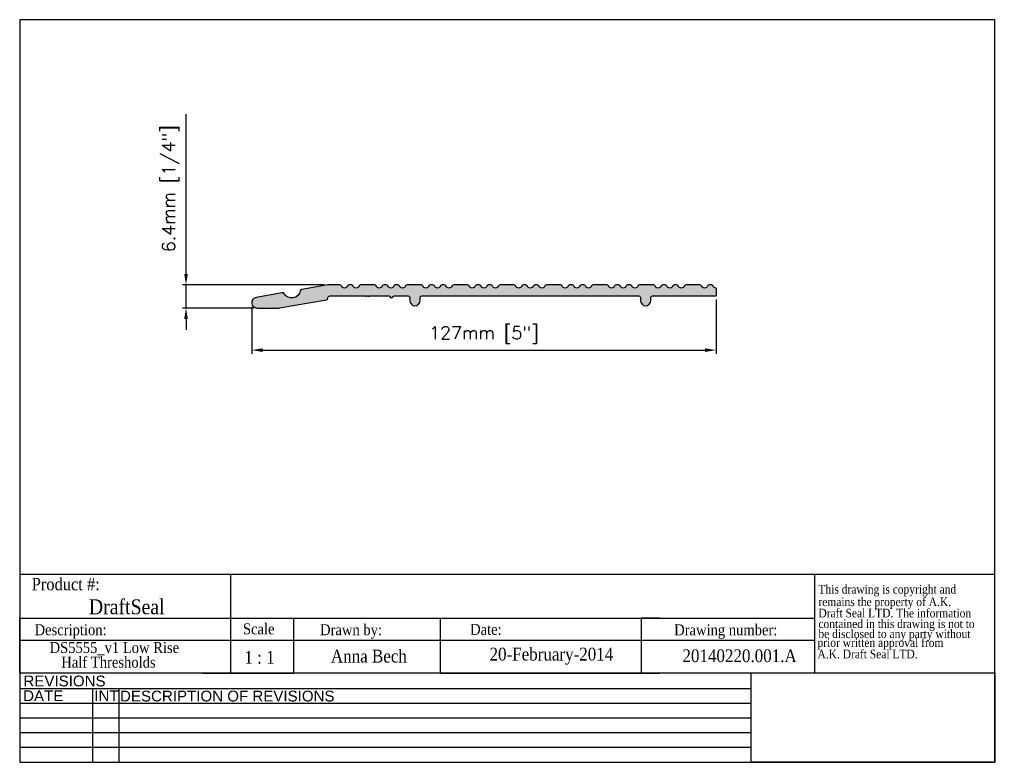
# Model space of a CAD drawing. Header units: millimetres. Extents: x 2362 to 2631, y 15 to 219.
import ezdxf
from ezdxf.enums import TextEntityAlignment as Align

# ---------------------------------------------------------------- set-up
doc = ezdxf.new("R2010")
doc.units = ezdxf.units.MM
doc.header["$MEASUREMENT"] = 0
doc.layers.add('AM_5', color=3, linetype='Continuous', lineweight=25)
doc.layers.add('BORDER', color=7, linetype='Continuous', lineweight=25)
doc.layers.add('FRAME', color=7, linetype='Continuous')
doc.styles.add('DS GROUP', font='arial.ttf')
doc.styles.get("Standard").update_dxf_attribs({"font": 'ROMANS.SHX'})
doc.styles.add('TAG', font='GARA.TTF')
doc.dimstyles.new('AM_ISO$0', dxfattribs={"dimtxt": 1.5, "dimasz": 1.5, "dimexe": 1, "dimexo": 1, "dimgap": 1.5, "dimtad": 1, "dimdec": 0, "dimdsep": 46, "dimtxsty": 'Standard', "dimcen": 0, "dimclrd": 256, "dimclre": 256, "dimclrt": 2, "dimadec": 0, "dimazin": 2, "dimtp": 0.1, "dimtm": 0.1, "dimtfac": 0.71, "dimtdec": 0, "dimtmove": 0, "dimatfit": 3, "dimfxl": 1, "dimlwd": -1, "dimlwe": -1, "dimarcsym": 1})
picture_1 = doc.add_image_def('image1.bmp', size_in_pixel=(901, 331))

# ---------------------------------------------------------------- blocks, each defined once
blk = doc.blocks.new('A$C08671A0E')
at = {"layer": 'FRAME', "style": 'TAG'}
for s, p in [('This drawing is copyright and', (14.8, -52.3)), ('remains the property of A.K.', (14.8, -101.5)), ('Draft Seal LTD. The information', (14.8, -145.7)), ('contained in this drawing is not to  ', (14.8, -187.4)), ('be disclosed to any party without ', (14.8, -226.7)), (' prior written approval from', (0, -261.2)), (' A.K. Draft Seal LTD.', (0, -306.1))]:
    blk.add_text(s, height=33.819, dxfattribs=at).set_placement(p)
blk = doc.blocks.new('*D465')
at = {"layer": 'AM_5', "linetype": 'ByBlock', "transparency": 16777216}
for p, q in [((2552.54, 141.91), (2552.54, 127.09)), ((2425.54, 139.94), (2425.54, 127.09)), ((2428.54, 128.09), (2549.54, 128.09))]:
    blk.add_line(p, q, dxfattribs=at)
at = {"layer": 'AM_5', "transparency": 16777216}
for points in [[(2428.54, 128.59), (2428.54, 127.59), (2425.54, 128.09)], [(2549.54, 128.59), (2549.54, 127.59), (2552.54, 128.09)]]:
    blk.add_solid(points, dxfattribs=at)
at = {"layer": 'Defpoints', "color": 0, "transparency": 16777216}
for p in [(2552.54, 142.91), (2425.54, 140.94), (2552.54, 128.09)]:
    blk.add_point(p, dxfattribs=at)
at = {"layer": 'AM_5', "color": 7, "transparency": 16777216, "insert": (2489.04, 132.25), "char_height": 3.5, "attachment_point": 5}
blk.add_mtext('127mm [5"]', dxfattribs=at)
blk = doc.blocks.new('*D466')
at = {"layer": 'AM_5', "linetype": 'ByBlock', "transparency": 16777216}
for p, q in [((2407.55, 148.96), (2407.55, 192.63)), ((2445.38, 145.96), (2406.55, 145.96)), ((2407.55, 139.61), (2407.55, 145.96)), ((2425.99, 139.61), (2406.55, 139.61)), ((2407.55, 136.61), (2407.55, 133.61))]:
    blk.add_line(p, q, dxfattribs=at)
at = {"layer": 'AM_5', "transparency": 16777216}
for points in [[(2407.05, 148.96), (2408.05, 148.96), (2407.55, 145.96)], [(2407.05, 136.61), (2408.05, 136.61), (2407.55, 139.61)]]:
    blk.add_solid(points, dxfattribs=at)
at = {"layer": 'Defpoints', "color": 0, "transparency": 16777216}
for p in [(2407.55, 145.96), (2446.38, 145.96), (2426.99, 139.61)]:
    blk.add_point(p, dxfattribs=at)
at = {"layer": 'AM_5', "color": 7, "transparency": 16777216, "insert": (2403.39, 172.29), "char_height": 3.5, "attachment_point": 5, "rotation": 90}
blk.add_mtext('6.4mm [1/4"]', dxfattribs=at)

msp = doc.modelspace()

# ---------------------------------------------------------------- hatches: boundary and pattern name
msp.add_hatch(color=256).paths.add_polyline_path([(2535.18, 142.91), (2552.54, 142.91), (2552.54, 145.07, -0.299529), (2551.74, 145.64, 0.310114), (2551.28, 145.96), (2550.69, 145.96, 0.310114), (2550.22, 145.64, -0.686221), (2548.56, 145.64, 0.310114), (2548.1, 145.96), (2544.34, 145.96, 0.310114), (2543.87, 145.64, -0.686221), (2542.21, 145.64, 0.310114), (2541.75, 145.96), (2541.16, 145.96, 0.310114), (2540.69, 145.64, -0.686221), (2539.03, 145.64, 0.310114), (2538.57, 145.96), (2537.98, 145.96, 0.310114), (2537.51, 145.64, -0.686221), (2535.85, 145.64, 0.310114), (2535.39, 145.96), (2531.63, 145.96, 0.310114), (2531.16, 145.64, -0.686221), (2529.5, 145.64, 0.310114), (2529.04, 145.96), (2528.45, 145.96, 0.310114), (2527.98, 145.64, -0.686221), (2526.32, 145.64, 0.310114), (2525.86, 145.96), (2525.27, 145.96, 0.310114), (2524.8, 145.64, -0.686221), (2523.14, 145.64, 0.310114), (2522.68, 145.96), (2518.92, 145.96, 0.310114), (2518.45, 145.64, -0.686221), (2516.79, 145.64, 0.310114), (2516.33, 145.96), (2515.74, 145.96, 0.310114), (2515.27, 145.64, -0.686221), (2513.61, 145.64, 0.310114), (2513.15, 145.96), (2512.56, 145.96, 0.310114), (2512.09, 145.64, -0.686221), (2510.43, 145.64, 0.310114), (2509.97, 145.96), (2506.21, 145.96, 0.310114), (2505.74, 145.64, -0.686221), (2504.08, 145.64, 0.310114), (2503.62, 145.96), (2503.03, 145.96, 0.310114), (2502.56, 145.64, -0.686221), (2500.9, 145.64, 0.310114), (2500.44, 145.96), (2499.85, 145.96, 0.310114), (2499.38, 145.64, -0.686221), (2497.72, 145.64, 0.310114), (2497.26, 145.96), (2493.5, 145.96, 0.310114), (2493.03, 145.64, -0.686221), (2491.37, 145.64, 0.310114), (2490.91, 145.96), (2490.32, 145.96, 0.310114), (2489.85, 145.64, -0.686221), (2488.19, 145.64, 0.310114), (2487.73, 145.96), (2487.14, 145.96, 0.310114), (2486.67, 145.64, -0.686221), (2485.01, 145.64, 0.310114), (2484.55, 145.96), (2480.79, 145.96, 0.310114), (2480.32, 145.64, -0.686221), (2478.66, 145.64, 0.310114), (2478.2, 145.96), (2477.61, 145.96, 0.310114), (2477.14, 145.64, -0.686221), (2475.48, 145.64, 0.310114), (2475.02, 145.96), (2474.43, 145.96, 0.310114), (2473.96, 145.64, -0.686221), (2472.3, 145.64, 0.310114), (2471.84, 145.96), (2468.08, 145.96, 0.310114), (2467.61, 145.64, -0.686221), (2465.95, 145.64, 0.310114), (2465.49, 145.96), (2464.9, 145.96, 0.310114), (2464.43, 145.64, -0.686221), (2462.77, 145.64, 0.310114), (2462.31, 145.96), (2461.72, 145.96, 0.310114), (2461.25, 145.64, -0.686221), (2459.59, 145.64, 0.310114), (2459.13, 145.96), (2455.37, 145.96, 0.310114), (2454.9, 145.64, -0.686221), (2453.24, 145.64, 0.310114), (2452.78, 145.96), (2452.19, 145.96, 0.310114), (2451.72, 145.64, -0.686221), (2450.06, 145.64, 0.310114), (2449.6, 145.96), (2446.38, 145.96), (2439.23, 144.7, 0.313115), (2438.82, 144.3, -0.694299), (2434.41, 143.52, 0.313115), (2433.89, 143.76), (2426.73, 142.49, 0.916331), (2426.99, 139.61), (2433.02, 139.61, 0.043661), (2433.1, 139.62), (2445.97, 141.89, 0.373075), (2446.38, 142.39, -0.423388), (2446.88, 142.91), (2456.65, 142.91, 0.525924), (2457.14, 142.91), (2457.36, 142.91, 0.525924), (2457.85, 142.91), (2463.04, 142.91, -0.305615), (2463.32, 142.72, 0.6742), (2464.25, 142.72, -0.305615), (2464.53, 142.91), (2468.28, 142.91, -0.414214), (2468.78, 142.41), (2468.78, 141.63, 1), (2471.58, 141.63), (2471.58, 142.41, -0.414214), (2472.08, 142.91), (2531.38, 142.91, -0.414214), (2531.88, 142.41), (2531.88, 141.63, 1), (2534.68, 141.63), (2534.68, 142.41, -0.414214)])

# ---------------------------------------------------------------- linework, layer by layer
for p, q in [((2552.54, 145.07), (2552.54, 142.91)), ((2362.06, 66.79), (2579.51, 66.79)), ((2419.68, 66.79), (2419.68, 54.73)), ((2579.51, 66.79), (2579.51, 39.73)), ((2362.06, 39.73), (2362.06, 54.73)), ((2362.06, 54.73), (2579.51, 54.73)), ((2362.06, 54.73), (2362.06, 49.73)), ((2362.06, 54.73), (2362.06, 48.73)), ((2362.06, 54.73), (2412.06, 54.73)), ((2419.68, 54.73), (2419.68, 39.73)), ((2437.06, 39.73), (2437.06, 54.73)), ((2437.06, 54.73), (2477.06, 54.73)), ((2477.06, 54.73), (2477.06, 39.73)), ((2537.06, 54.73), (2532.06, 54.73)), ((2532.06, 54.73), (2532.06, 39.73)), ((2362.06, 48.73), (2362.06, 50.23)), ((2362.06, 48.73), (2579.51, 48.73)), ((2362.06, 39.73), (2362.06, 42.73)), ((2412.06, 39.73), (2437.06, 39.73)), ((2477.06, 39.73), (2537.06, 39.73))]:
    msp.add_line(p, q)
at = {"layer": 'BORDER'}
for p, q in [((2362.06, 218.5), (2362.06, 15.3)), ((2628.76, 218.5), (2362.06, 218.5)), ((2628.76, 15.3), (2628.76, 218.5)), ((2579.51, 66.79), (2628.76, 66.79)), ((2628.76, 39.73), (2362.06, 39.73)), ((2562.14, 35.42), (2362.06, 35.42)), ((2381.93, 35.42), (2381.93, 15.3)), ((2389.14, 35.42), (2389.14, 15.3)), ((2562.14, 31.4), (2362.06, 31.4)), ((2562.14, 27.37), (2362.06, 27.37)), ((2562.14, 23.35), (2362.06, 23.35)), ((2562.14, 19.33), (2362.06, 19.33)), ((2362.06, 15.3), (2628.76, 15.3))]:
    msp.add_line(p, q, dxfattribs=at)
at = {"layer": 'Defpoints'}
msp.add_lwpolyline([(2552.54, 145.07, -0.299529), (2551.74, 145.64, 0.310114), (2551.28, 145.96), (2550.69, 145.96, 0.310114), (2550.22, 145.64, -0.686221), (2548.56, 145.64, 0.310114), (2548.1, 145.96), (2544.34, 145.96, 0.310114), (2543.87, 145.64, -0.686221), (2542.21, 145.64, 0.310114), (2541.75, 145.96), (2541.16, 145.96, 0.310114), (2540.69, 145.64, -0.686221), (2539.03, 145.64, 0.310114), (2538.57, 145.96), (2537.98, 145.96, 0.310114), (2537.51, 145.64, -0.686221), (2535.85, 145.64, 0.310114), (2535.39, 145.96), (2531.63, 145.96, 0.310114), (2531.16, 145.64, -0.686221), (2529.5, 145.64, 0.310114), (2529.04, 145.96), (2528.45, 145.96, 0.310114), (2527.98, 145.64, -0.686221), (2526.32, 145.64, 0.310114), (2525.86, 145.96), (2525.27, 145.96, 0.310114), (2524.8, 145.64, -0.686221), (2523.14, 145.64, 0.310114), (2522.68, 145.96), (2518.92, 145.96, 0.310114), (2518.45, 145.64, -0.686221), (2516.79, 145.64, 0.310114), (2516.33, 145.96), (2515.74, 145.96, 0.310114), (2515.27, 145.64, -0.686221), (2513.61, 145.64, 0.310114), (2513.15, 145.96), (2512.56, 145.96, 0.310114), (2512.09, 145.64, -0.686221), (2510.43, 145.64, 0.310114), (2509.97, 145.96), (2506.21, 145.96, 0.310114), (2505.74, 145.64, -0.686221), (2504.08, 145.64, 0.310114), (2503.62, 145.96), (2503.03, 145.96, 0.310114), (2502.56, 145.64, -0.686221), (2500.9, 145.64, 0.310114), (2500.44, 145.96), (2499.85, 145.96, 0.310114), (2499.38, 145.64, -0.686221), (2497.72, 145.64, 0.310114), (2497.26, 145.96), (2493.5, 145.96, 0.310114), (2493.03, 145.64, -0.686221), (2491.37, 145.64, 0.310114), (2490.91, 145.96), (2490.32, 145.96, 0.310114), (2489.85, 145.64, -0.686221), (2488.19, 145.64, 0.310114), (2487.73, 145.96), (2487.14, 145.96, 0.310114), (2486.67, 145.64, -0.686221), (2485.01, 145.64, 0.310114), (2484.55, 145.96), (2480.79, 145.96, 0.310114), (2480.32, 145.64, -0.686221), (2478.66, 145.64, 0.310114), (2478.2, 145.96), (2477.61, 145.96, 0.310114), (2477.14, 145.64, -0.686221), (2475.48, 145.64, 0.310114), (2475.02, 145.96), (2474.43, 145.96, 0.310114), (2473.96, 145.64, -0.686221), (2472.3, 145.64, 0.310114), (2471.84, 145.96), (2468.08, 145.96, 0.310114), (2467.61, 145.64, -0.686221), (2465.95, 145.64, 0.310114), (2465.49, 145.96), (2464.9, 145.96, 0.310114), (2464.43, 145.64, -0.686221), (2462.77, 145.64, 0.310114), (2462.31, 145.96), (2461.72, 145.96, 0.310114), (2461.25, 145.64, -0.686221), (2459.59, 145.64, 0.310114), (2459.13, 145.96), (2455.37, 145.96, 0.310114), (2454.9, 145.64, -0.686221), (2453.24, 145.64, 0.310114), (2452.78, 145.96), (2452.19, 145.96, 0.310114), (2451.72, 145.64, -0.686221), (2450.06, 145.64, 0.310114), (2449.6, 145.96), (2446.38, 145.96), (2439.23, 144.7, 0.313115), (2438.82, 144.3, -0.694299), (2434.41, 143.52, 0.313115), (2433.89, 143.76), (2426.73, 142.49, 0.916331), (2426.99, 139.61), (2433.02, 139.61, 0.043661), (2433.1, 139.62), (2445.97, 141.89, 0.36397), (2446.38, 142.38), (2446.38, 142.41, -0.414214), (2446.88, 142.91), (2456.65, 142.91, 0.525924), (2457.14, 142.91), (2457.36, 142.91, 0.525924), (2457.85, 142.91), (2463.04, 142.91, -0.305615), (2463.32, 142.72, 0.6742), (2464.25, 142.72, -0.305615), (2464.53, 142.91), (2468.28, 142.91, -0.414214), (2468.78, 142.41), (2468.78, 141.63, 1), (2471.58, 141.63), (2471.58, 142.41, -0.414214), (2472.08, 142.91), (2531.38, 142.91, -0.414214), (2531.88, 142.41), (2531.88, 141.63, 1), (2534.68, 141.63), (2534.68, 142.41, -0.414214), (2535.18, 142.91), (2552.54, 142.91)], format="xyb", dxfattribs=at)
at = {"layer": 'FRAME', "color": 1}
for q in [(2562.14, 39.74), (2562.14, 39.73)]:
    msp.add_line((2562.14, 15.3), q, dxfattribs=at)

# ---------------------------------------------------------------- block references
at = {"xscale": 0.06987750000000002, "yscale": 0.06987750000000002, "zscale": 0.06987750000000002}
msp.add_blockref('A$C08671A0E', (2579.51, 65.14), dxfattribs=at)

# ---------------------------------------------------------------- texts
at = {"layer": 'BORDER', "attachment_point": 2, "style": 'DS GROUP'}
for s, width, insert, char_height in [('REVISIONS', 20.3868, (2374.32, 39.03), 2.953), ('DATE', 20.3868, (2368.5, 34.99), 2.953), ('INT', 20.3868, (2385.79, 34.99), 2.953), ('DESCRIPTION OF REVISIONS', 103.8609, (2418.84, 34.91), 2.9531)]:
    msp.add_mtext_dynamic_manual_height_columns(s, width=width, gutter_width=7.5, heights=[0], dxfattribs=dict(at, insert=insert, char_height=char_height))
at = {"layer": 'FRAME', "style": 'TAG'}
for s, height, p in [('Product #:', 3.382, (2374.65, 64.13)), ('DraftSeal', 4.069, (2391.34, 57.98)), ('Description:', 3, (2375.98, 51.11)), ('Drawn by:', 3, (2452.69, 51.18)), ('Date:', 3, (2489.58, 51.66)), ('Drawing number:', 3, (2555.2, 51.15)), ('1 : 1', 3.5, (2427.65, 44)), ('Anna Bech', 3.5, (2457.58, 44.44)), ('20-February-2014', 3.5, (2507.5, 44.44)), ('20140220.001.A', 3.5, (2558.98, 44.45))]:
    msp.add_text(s, height=height, dxfattribs=at).set_placement(p, align=Align.MIDDLE)
msp.add_text('Scale', height=3, dxfattribs=at).set_placement((2423.13, 50.32))
for s, p in [('DS5555_v1 Low Rise', (2387.95, 45.21)), ('Half Thresholds', (2386.34, 41.22))]:
    msp.add_text(s, height=3, dxfattribs=at).set_placement(p, align=Align.CENTER)

# ---------------------------------------------------------------- dimensions: what is measured, and where the dimension line sits
at = {"layer": 'AM_5'}
dim = msp.add_linear_dim(base=(2407.55343003, 145.95938423), p1=(2426.98724515, 139.60938423), p2=(2446.38349985, 145.95938423), angle=90, dimstyle='AM_ISO$0', override={"dimtxt": 3.5, "dimasz": 3, "dimdec": 1, "dimpost": '<>mm', "dimclrt": 7}, dxfattribs=at)
dim.commit()
dim.dimension.update_dxf_attribs({"geometry": '*D466', "text_midpoint": (2407.55343003, 172.29271757), "dimtype": 160})
dim = msp.add_linear_dim(base=(2552.54, 128.09), p1=(2425.54, 140.94), p2=(2552.54, 142.91), dimstyle='AM_ISO$0', override={"dimtxt": 3.5, "dimasz": 3, "dimdec": 1, "dimpost": '<>mm', "dimclrt": 7}, dxfattribs=at)
dim.commit()
dim.dimension.update_dxf_attribs({"geometry": '*D465', "text_midpoint": (2489.04, 128.09), "dimtype": 160})

# ---------------------------------------------------------------- pictures from other files: only their frames are drawn
image = msp.add_image(picture_1, insert=(2562.14, 15.3), size_in_units=(66.62, 24.47))
image.dxf.flags = 7

doc.saveas('drawing.dxf')
